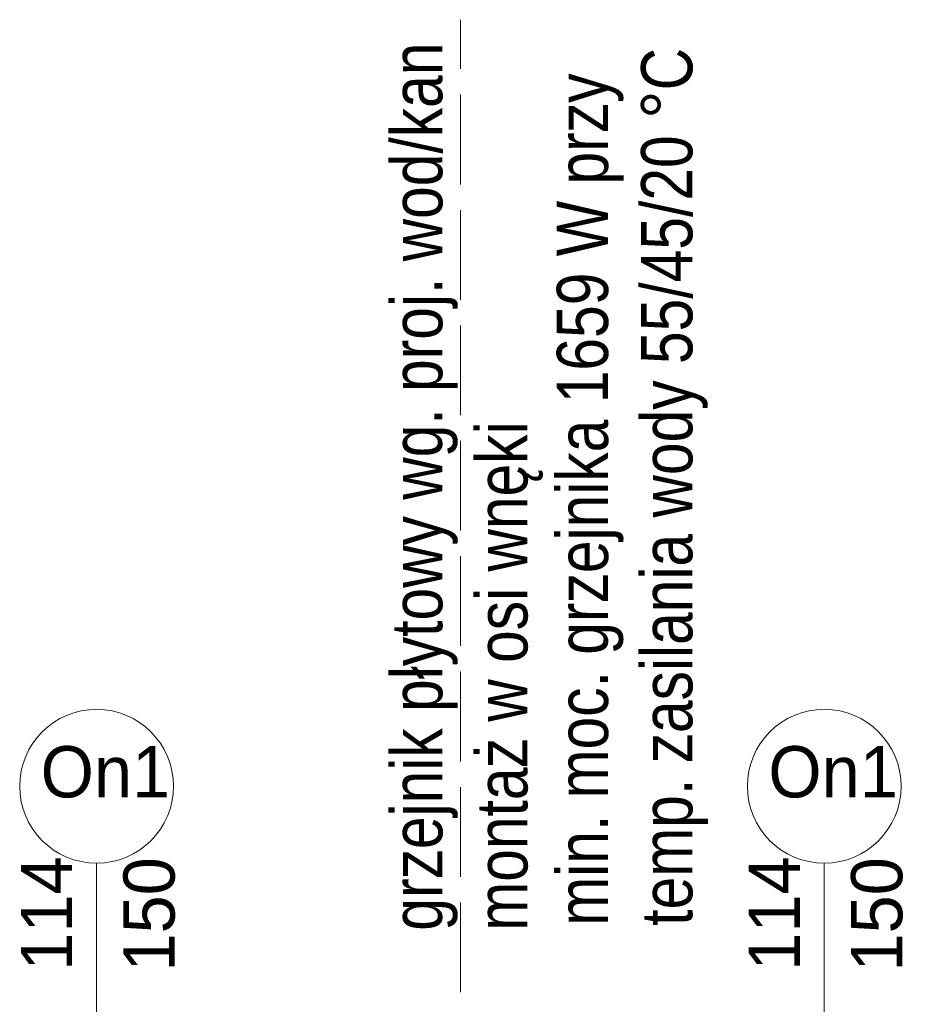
# Model space of a CAD drawing. Header units: millimetres. Extents: x 172139 to 266886, y 89395 to 138225.
# Tile 50 of 94: x 209691 to 211460, y 121751 to 123670. Entities that reach past the tile are written whole.
import ezdxf
from ezdxf.enums import TextEntityAlignment as Align

# ---------------------------------------------------------------- set-up
doc = ezdxf.new("R2010")
doc.units = ezdxf.units.MM
doc.header["$MEASUREMENT"] = 0
doc.linetypes.add('Krawędzie ukryte', pattern=[225, 175, -50])
doc.layers.add('KR_INW', color=7, linetype='Continuous')
doc.layers.add('Znaczniki okien ArchiCADa', color=7, linetype='Continuous')
for name, color, linetype, lineweight, true_color in [('PRZBUDOWA_W_KAN_OPIS_Nr_pióra__24', 7, 'Continuous', 15, 0x029e21), ('PRZBUDOWA_W_KAN_OPIS_Nr_pióra__4', 7, 'Continuous', 13, 0x029e21), ('Znaczniki okien ArchiCADa_Nr_pióra__20', 7, 'Continuous', 13, 0xb00000), ('Znaczniki okien ArchiCADa_Nr_pióra__44', 7, 'Continuous', 13, 0x029e21)]:
    doc.layers.add(name, color=color, linetype=linetype, lineweight=lineweight, true_color=true_color)
doc.layers.add('Znaczniki okien ArchiCADa_Nr_pióra__7', color=7, linetype='Continuous', lineweight=13)
doc.styles.add('GENERATED_STYLE_1', font='txt')

# ---------------------------------------------------------------- blocks, each defined once
blk = doc.blocks.new('Znacznik O 19')
at = {"layer": 'Znaczniki okien ArchiCADa_Nr_pióra__20', "linetype": 'Continuous'}
blk.add_line((0, 350), (0, -830), dxfattribs=at)
at = {"layer": 'Znaczniki okien ArchiCADa_Nr_pióra__44', "linetype": 'Continuous'}
for start, end in [(0, 180), (180, 0)]:
    blk.add_arc((0, 500), 150, start, end, dxfattribs=at)
at = {"layer": 'Znaczniki okien ArchiCADa_Nr_pióra__7', "style": 'GENERATED_STYLE_1'}
for tag, p in [('AC_MarkerText_2', (-17.6, 138.6)), ('AC_MarkerText_3', (182.4, 138.7))]:
    blk.add_attdef(tag, text='', height=100, rotation=90, dxfattribs=at).set_placement(p, align=Align.BOTTOM_LEFT)
for tag, p in [('AC_WIDO_ID', (-109.2, 448.3)), ('AC_MarkerText_4', (-144, -758))]:
    blk.add_attdef(tag, text='', height=100, dxfattribs=at).set_placement(p, align=Align.BOTTOM_LEFT)
blk = doc.blocks.new('Ściana_1', base_point=(179075.1, 121675.6))
at = {"layer": 'Znaczniki okien ArchiCADa', "color": 14, "lineweight": 13, "true_color": 0xb00000}
ref = blk.add_blockref('Znacznik O 19', (209841.3, 121675.6), dxfattribs=at)
ref.add_attrib('AC_MarkerText_2', '114', dxfattribs={"layer": 'Znaczniki okien ArchiCADa_Nr_pióra__7', "color": 7, "height": 100, "rotation": 90, "style": 'GENERATED_STYLE_1'}).set_placement((209823.6, 121816), align=Align.BOTTOM_LEFT)
ref.add_attrib('AC_MarkerText_3', '150', dxfattribs={"layer": 'Znaczniki okien ArchiCADa_Nr_pióra__7', "color": 7, "height": 100, "rotation": 90, "style": 'GENERATED_STYLE_1'}).set_placement((210023.6, 121814.3), align=Align.BOTTOM_LEFT)
ref.add_attrib('AC_MarkerText_4', 'hp 88', dxfattribs={"layer": 'Znaczniki okien ArchiCADa_Nr_pióra__7', "color": 7, "height": 100, "style": 'GENERATED_STYLE_1'}).set_placement((209697.3, 120917.6), align=Align.BOTTOM_LEFT)
ref.add_attrib('AC_WIDO_ID', 'On1', dxfattribs={"layer": 'Znaczniki okien ArchiCADa_Nr_pióra__7', "color": 7, "height": 100, "style": 'GENERATED_STYLE_1'}).set_placement((209732.1, 122123.9), align=Align.BOTTOM_LEFT)
ref = blk.add_blockref('Znacznik O 19', (211260.8, 121675.6), dxfattribs=at)
ref.add_attrib('AC_MarkerText_2', '114', dxfattribs={"layer": 'Znaczniki okien ArchiCADa_Nr_pióra__7', "color": 7, "height": 100, "rotation": 90, "style": 'GENERATED_STYLE_1'}).set_placement((211243.2, 121816), align=Align.BOTTOM_LEFT)
ref.add_attrib('AC_MarkerText_3', '150', dxfattribs={"layer": 'Znaczniki okien ArchiCADa_Nr_pióra__7', "color": 7, "height": 100, "rotation": 90, "style": 'GENERATED_STYLE_1'}).set_placement((211443.2, 121814.3), align=Align.BOTTOM_LEFT)
ref.add_attrib('AC_MarkerText_4', 'hp 88', dxfattribs={"layer": 'Znaczniki okien ArchiCADa_Nr_pióra__7', "color": 7, "height": 100, "style": 'GENERATED_STYLE_1'}).set_placement((211116.8, 120917.6), align=Align.BOTTOM_LEFT)
ref.add_attrib('AC_WIDO_ID', 'On1', dxfattribs={"layer": 'Znaczniki okien ArchiCADa_Nr_pióra__7', "color": 7, "height": 100, "style": 'GENERATED_STYLE_1'}).set_placement((211151.7, 122123.9), align=Align.BOTTOM_LEFT)

msp = doc.modelspace()

# ---------------------------------------------------------------- linework, layer by layer
at = {"layer": 'PRZBUDOWA_W_KAN_OPIS_Nr_pióra__24', "linetype": 'Krawędzie ukryte'}
msp.add_line((210550.9, 120874.2), (210550.9, 123670.3), dxfattribs=at)

# ---------------------------------------------------------------- block references
at = {"layer": 'KR_INW'}
msp.add_blockref('Ściana_1', (179075.1, 121675.6), dxfattribs=at)

# ---------------------------------------------------------------- texts
at = {"layer": 'PRZBUDOWA_W_KAN_OPIS_Nr_pióra__4', "linetype": 'Continuous', "char_height": 100, "attachment_point": 1, "rotation": 90, "style": 'GENERATED_STYLE_1'}
for s, insert, width, line_spacing_factor in [('\\A1;{\\fArial Narrow|b0|i0|c238|p34;min. moc. grzejnika 1659 W przy temp. zasilania wody 55/45/20 °C }', (210739.1, 121903.7), 1968.896, 0.986587), ('\\A1;{\\fArial Narrow|b0|i0|c238|p34;grzejnik płytowy wg. proj. wod/kan\\P\\fArial Narrow|b0|i0|c238|p34;montaż w osi wnęki}', (210415.8, 121894), 2074.538, 0.996244)]:
    msp.add_mtext(s, dxfattribs=dict(at, insert=insert, width=width, line_spacing_factor=line_spacing_factor))

doc.saveas('drawing.dxf')
